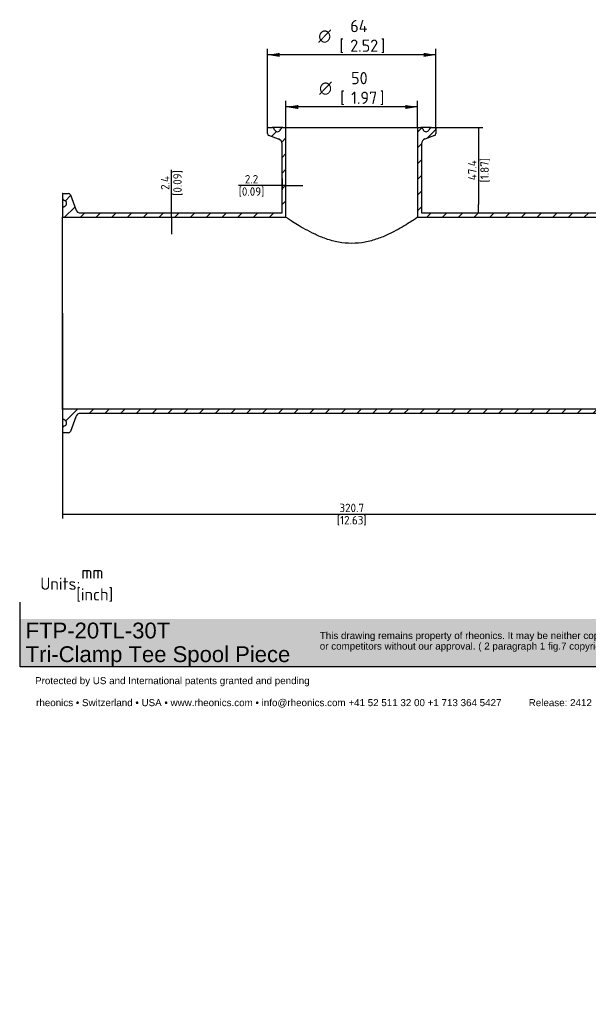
# Paper-space layout 'Invenitec-A4' of a CAD drawing. Header units: millimetres. Extents: x -135 to 296, y -123 to 302.
# Tile 1 of 9: x -135 to 101, y -123 to 286. Entities that reach past the tile are written whole.
import ezdxf
from ezdxf.entities.mleader import LeaderData, LeaderLine
from ezdxf.enums import TextEntityAlignment as Align
from ezdxf.math import Vec2, Vec3

# ---------------------------------------------------------------- set-up
doc = ezdxf.new("R2010")
doc.units = ezdxf.units.MM
doc.layers.add('Default', color=7, linetype='Continuous')
doc.layers.add('FTP-20TL-30T', color=7, linetype='Continuous')
doc.styles.add('SEACAD_Solid_Edge_ISO', font='seiso.ttf')
doc.styles.add('SEACAD_Solid_Edge_ISO1_Symbols', font='semeci1.ttf')
doc.dimstyles.new('Rheonics_Publish', dxfattribs={"dimtxt": 3.5, "dimasz": 3.5, "dimexe": 1.75, "dimexo": 0, "dimgap": 0.875, "dimtad": 1, "dimdec": 1, "dimlfac": 1.333333, "dimdsep": 46, "dimtxsty": 'SEACAD_Solid_Edge_ISO', "dimblk1": '_SE_FILLED', "dimblk2": '_SE_FILLED', "dimsah": 1, "dimcen": 1.75, "dimazin": 0, "dimtfac": 0.5, "dimtdec": 3, "dimtmove": 0, "dimatfit": 3, "dimfxl": 1, "dimarcsym": 0})

# ---------------------------------------------------------------- blocks, each defined once
blk = doc.blocks.new('SE5')
at = {"layer": 'FTP-20TL-30T', "linetype": 'Continuous'}
h = blk.add_hatch(dxfattribs=at)
h.set_pattern_fill('LINE', angle=45, style=0)
edge = h.paths.add_edge_path()
edge.add_line((72.05, 166.18), (70.89, 166.18))
edge.add_arc((70.89, 166.03), 0.15, 90, 180)
edge.add_line((70.74, 166.03), (70.74, 164.47))
edge.add_arc((71.34, 164.47), 0.6, 180, 250)
edge.add_line((71.14, 163.9), (73.88, 162.9))
edge.add_arc((73.37, 161.5), 1.5, 0, 70, ccw=False)
edge.add_line((74.87, 161.5), (74.87, 141.81))
edge.add_line((74.87, 141.81), (17.45, 141.81))
edge.add_arc((17.45, 143.31), 1.5, 200, 270, ccw=False)
edge.add_line((16.04, 142.8), (14.53, 146.96))
edge.add_arc((13.96, 146.76), 0.6, 20, 90)
edge.add_line((13.96, 147.36), (12.39, 147.36))
edge.add_arc((12.39, 147.21), 0.15, 90, 180)
edge.add_line((12.24, 147.21), (12.24, 146.05))
edge.add_arc((12.84, 146.05), 0.6, 180, 247)
edge.add_line((12.61, 145.5), (12.9, 145.38))
edge.add_arc((12.54, 144.55), 0.9, -67, 67, ccw=False)
edge.add_line((12.9, 143.72), (12.61, 143.6))
edge.add_arc((12.84, 143.04), 0.6, 113, 180)
edge.add_line((12.24, 143.04), (12.24, 140.68))
edge.add_arc((12.36, 140.68), 0.113, 180, 270)
edge.add_line((12.36, 140.57), (75.99, 140.57))
edge.add_line((75.99, 140.57), (75.99, 166.18))
edge.add_line((75.99, 166.18), (75.06, 166.18))
edge.add_arc((75.06, 165.58), 0.6, 90, 157)
edge.add_line((74.51, 165.82), (74.38, 165.53))
edge.add_arc((73.56, 165.88), 0.9, 203, 337, ccw=False)
edge.add_line((72.73, 165.53), (72.61, 165.82))
edge.add_arc((72.05, 165.58), 0.6, 23, 90)
h = blk.add_hatch(dxfattribs=at)
h.set_pattern_fill('LINE', angle=45, style=0)
edge = h.paths.add_edge_path()
edge.add_line((116.88, 165.82), (116.76, 165.53))
edge.add_arc((115.93, 165.88), 0.9, 203, 337, ccw=False)
edge.add_line((115.1, 165.53), (114.98, 165.82))
edge.add_arc((114.43, 165.58), 0.6, 23, 90)
edge.add_line((114.43, 166.18), (113.49, 166.18))
edge.add_line((113.49, 166.18), (113.49, 140.57))
edge.add_line((113.49, 140.57), (177.13, 140.57))
edge.add_arc((177.13, 140.68), 0.113, 270, 360)
edge.add_line((177.24, 140.68), (177.24, 143.04))
edge.add_arc((176.64, 143.04), 0.6, 0, 67)
edge.add_line((176.88, 143.6), (176.59, 143.72))
edge.add_arc((176.94, 144.55), 0.9, 113, 247, ccw=False)
edge.add_line((176.59, 145.38), (176.88, 145.5))
edge.add_arc((176.64, 146.05), 0.6, 293, 360)
edge.add_line((177.24, 146.05), (177.24, 147.21))
edge.add_arc((177.09, 147.21), 0.15, 0, 90)
edge.add_line((177.09, 147.36), (175.53, 147.36))
edge.add_arc((175.53, 146.76), 0.6, 90, 160)
edge.add_line((174.96, 146.96), (173.45, 142.8))
edge.add_arc((172.04, 143.31), 1.5, 270, 340, ccw=False)
edge.add_line((172.04, 141.81), (114.62, 141.81))
edge.add_line((114.62, 141.81), (114.62, 161.5))
edge.add_arc((116.12, 161.5), 1.5, 110, 180, ccw=False)
edge.add_line((115.61, 162.9), (118.35, 163.9))
edge.add_arc((118.14, 164.47), 0.6, 290, 360)
edge.add_line((118.74, 164.47), (118.74, 166.03))
edge.add_arc((118.59, 166.03), 0.15, 0, 90)
edge.add_line((118.59, 166.18), (117.43, 166.18))
edge.add_arc((117.43, 165.58), 0.6, 90, 157)
h = blk.add_hatch(dxfattribs=at)
h.set_pattern_fill('LINE', angle=45, style=0)
edge = h.paths.add_edge_path()
edge.add_arc((17.45, 83.16), 1.5, 90, 160, ccw=False)
edge.add_line((17.45, 84.66), (172.04, 84.66))
edge.add_arc((172.04, 83.16), 1.5, 20, 90, ccw=False)
edge.add_line((173.45, 83.67), (174.96, 79.5))
edge.add_arc((175.53, 79.71), 0.6, 200, 270)
edge.add_line((175.53, 79.11), (177.09, 79.11))
edge.add_arc((177.09, 79.26), 0.15, 270, 360)
edge.add_line((177.24, 79.26), (177.24, 80.42))
edge.add_arc((176.64, 80.42), 0.6, 0, 67)
edge.add_line((176.88, 80.97), (176.59, 81.09))
edge.add_arc((176.94, 81.92), 0.9, 113, 247, ccw=False)
edge.add_line((176.59, 82.75), (176.88, 82.87))
edge.add_arc((176.64, 83.42), 0.6, 293, 360)
edge.add_line((177.24, 83.42), (177.24, 85.78))
edge.add_arc((177.13, 85.78), 0.113, 0, 90)
edge.add_line((177.13, 85.9), (12.36, 85.9))
edge.add_arc((12.36, 85.78), 0.113, 90, 180)
edge.add_line((12.24, 85.78), (12.24, 83.42))
edge.add_arc((12.84, 83.42), 0.6, 180, 247)
edge.add_line((12.61, 82.87), (12.9, 82.75))
edge.add_arc((12.54, 81.92), 0.9, -67, 67, ccw=False)
edge.add_line((12.9, 81.09), (12.61, 80.97))
edge.add_arc((12.84, 80.42), 0.6, 113, 180)
edge.add_line((12.24, 80.42), (12.24, 79.26))
edge.add_arc((12.39, 79.26), 0.15, 180, 270)
edge.add_line((12.39, 79.11), (13.96, 79.11))
edge.add_arc((13.96, 79.71), 0.6, 270, 340)
edge.add_line((14.53, 79.5), (16.04, 83.67))
at = {"layer": 'FTP-20TL-30T', "color": 7, "linetype": 'Continuous'}
for p, q in [((70.74, 164.47), (70.74, 166.03)), ((70.89, 166.18), (72.05, 166.18)), ((75.06, 166.18), (72.05, 166.18)), ((72.73, 165.53), (72.61, 165.82)), ((74.38, 165.53), (74.51, 165.82)), ((75.06, 166.18), (75.99, 166.18)), ((75.99, 166.18), (113.49, 166.18)), ((75.99, 140.57), (75.99, 166.18)), ((113.49, 166.18), (113.49, 140.57)), ((113.49, 166.18), (114.43, 166.18)), ((117.43, 166.18), (114.43, 166.18)), ((114.98, 165.82), (115.1, 165.53)), ((116.88, 165.82), (116.76, 165.53)), ((117.43, 166.18), (118.59, 166.18)), ((118.74, 166.03), (118.74, 164.47)), ((73.88, 162.9), (71.14, 163.9)), ((118.35, 163.9), (115.61, 162.9)), ((74.87, 141.81), (74.87, 161.5)), ((114.62, 161.5), (114.62, 141.81)), ((12.24, 147.21), (12.24, 146.05)), ((12.24, 146.05), (12.24, 143.04)), ((12.39, 147.36), (13.96, 147.36)), ((14.53, 146.96), (16.04, 142.8)), ((173.45, 142.8), (174.96, 146.96)), ((175.53, 147.36), (177.09, 147.36)), ((177.24, 146.05), (177.24, 147.21)), ((177.24, 143.04), (177.24, 146.05)), ((12.61, 145.5), (12.9, 145.38)), ((12.61, 143.6), (12.9, 143.72)), ((176.59, 145.38), (176.88, 145.5)), ((176.59, 143.72), (176.88, 143.6)), ((12.24, 143.04), (12.24, 140.68)), ((12.24, 85.78), (12.24, 140.68)), ((12.36, 140.57), (75.99, 140.57)), ((17.45, 141.81), (74.87, 141.81)), ((113.49, 140.57), (177.13, 140.57)), ((114.62, 141.81), (172.04, 141.81)), ((177.24, 140.68), (177.24, 143.04)), ((177.24, 140.68), (177.24, 85.78)), ((12.24, 85.78), (12.24, 83.42)), ((177.13, 85.9), (12.36, 85.9)), ((172.04, 84.66), (17.45, 84.66)), ((177.24, 83.42), (177.24, 85.78)), ((12.24, 83.42), (12.24, 80.42)), ((12.9, 82.75), (12.61, 82.87)), ((16.04, 83.67), (14.53, 79.5)), ((174.96, 79.5), (173.45, 83.67)), ((176.88, 82.87), (176.59, 82.75)), ((177.24, 80.42), (177.24, 83.42)), ((12.24, 80.42), (12.24, 79.26)), ((13.96, 79.11), (12.39, 79.11)), ((12.9, 81.09), (12.61, 80.97)), ((177.09, 79.11), (175.53, 79.11)), ((176.88, 80.97), (176.59, 81.09)), ((177.24, 79.26), (177.24, 80.42))]:
    blk.add_line(p, q, dxfattribs=at)
for centre, radius, start, end in [((70.89, 166.03), 0.15, 90, 180), ((72.05, 165.58), 0.6, 23, 90), ((75.06, 165.58), 0.6, 90, 157), ((114.43, 165.58), 0.6, 23, 90), ((117.43, 165.58), 0.6, 90, 157), ((118.59, 166.03), 0.15, 0, 90), ((71.34, 164.47), 0.6, 180, 250), ((73.56, 165.88), 0.9, 203, 337), ((73.37, 161.5), 1.5, 0, 70), ((116.12, 161.5), 1.5, 110, 180), ((115.93, 165.88), 0.9, 203, 337), ((118.14, 164.47), 0.6, 290, 360), ((12.39, 147.21), 0.15, 90, 180), ((12.84, 146.05), 0.6, 180, 247), ((13.96, 146.76), 0.6, 20, 90), ((175.53, 146.76), 0.6, 90, 160), ((176.64, 146.05), 0.6, 293, 0), ((177.09, 147.21), 0.15, 0, 90), ((12.84, 143.04), 0.6, 113, 180), ((12.54, 144.55), 0.9, 293, 67), ((176.94, 144.55), 0.9, 113, 247), ((176.64, 143.04), 0.6, 0, 67), ((12.36, 140.68), 0.112, 180, 270), ((17.45, 143.31), 1.5, 200, 270), ((172.04, 143.31), 1.5, 270, 340), ((177.13, 140.68), 0.112, 270, 0), ((12.36, 85.78), 0.113, 90, 180), ((17.45, 83.16), 1.5, 90, 160), ((172.04, 83.16), 1.5, 20, 90), ((177.13, 85.78), 0.112, 0, 90), ((12.84, 83.42), 0.6, 180, 247), ((12.54, 81.92), 0.9, 293, 67), ((176.94, 81.92), 0.9, 113, 247), ((176.64, 83.42), 0.6, 293, 360), ((12.84, 80.42), 0.6, 113, 180), ((12.39, 79.26), 0.15, 180, 270), ((13.96, 79.71), 0.6, 270, 340), ((175.53, 79.71), 0.6, 200, 270), ((176.64, 80.42), 0.6, 0, 67), ((177.09, 79.26), 0.15, 270, 360)]:
    blk.add_arc(centre, radius, start, end, dxfattribs=at)
blk.add_open_spline([(113.49, 140.57), (113.49, 140.57), (113.36, 140.48), (112.86, 140.14), (112.47, 139.88), (111.03, 138.93), (109.64, 138.05), (107.12, 136.65), (106.19, 136.17), (104.23, 135.26), (103.18, 134.82), (100.95, 134.05), (99.76, 133.72), (97.31, 133.26), (96.02, 133.13), (93.48, 133.13), (92.22, 133.25), (89.74, 133.71), (88.56, 134.04), (86.31, 134.82), (85.25, 135.26), (83.29, 136.17), (82.38, 136.65), (79.84, 138.05), (78.48, 138.92), (77.01, 139.88), (76.64, 140.13), (76.13, 140.48), (75.99, 140.57), (75.99, 140.57)], degree=3, knots=[0, 0, 0, 0, 0.0625, 0.0625, 0.125, 0.125, 0.25, 0.25, 0.3125, 0.3125, 0.375, 0.375, 0.4375, 0.4375, 0.5, 0.5, 0.5625, 0.5625, 0.625, 0.625, 0.6875, 0.6875, 0.75, 0.75, 0.875, 0.875, 0.9375, 0.9375, 1, 1, 1, 1], dxfattribs=at)
blk = doc.blocks.new('_SE_FILLED')
at = {"color": 0}
blk.add_line((0, 0), (-1, 0), dxfattribs=at)
blk.add_solid([(0, 0), (-1, -0.1665), (-1, 0.1665), (0, 0)], dxfattribs=at)
blk = doc.blocks.new('DMBLK1')
at = {"layer": 'Default', "color": 0, "linetype": 'Continuous', "lineweight": -2, "transparency": 16777216}
for p, q in [((-72.14, 209.47), (-72.14, 223.89)), ((-109.89, 205.97), (-70.39, 205.97)), ((-72.14, 204.17), (-72.14, 205.97)), ((-117.32, 204.17), (-70.39, 204.17)), ((-72.14, 200.67), (-72.14, 197.17))]:
    blk.add_line(p, q, dxfattribs=at)
at = {"layer": 'Defpoints', "color": 0, "linetype": 'Continuous', "transparency": 16777216}
for p in [(-109.89, 205.97), (-72.14, 205.97), (-117.32, 204.17)]:
    blk.add_point(p, dxfattribs=at)
at = {"layer": 'Default', "color": 0, "linetype": 'Continuous', "lineweight": -2, "transparency": 16777216, "xscale": 3.5, "yscale": 3.5, "zscale": 3.5}
for p, rotation in [((-72.14, 205.97), 270), ((-72.14, 204.17), 90)]:
    blk.add_blockref('_SE_FILLED', p, dxfattribs=dict(at, rotation=rotation))
at = {"layer": 'Default', "color": 0, "linetype": 'Continuous', "transparency": 16777216, "char_height": 3.5, "attachment_point": 5, "rotation": 90, "style": 'SEACAD_Solid_Edge_ISO'}
for s, insert in [('\\A1;2.4', (-74.77, 218.43)), ('[0.09]', (-69.49, 218.43))]:
    blk.add_mtext(s, dxfattribs=dict(at, insert=insert))
blk = doc.blocks.new('DMBLK2')
at = {"layer": 'Default', "color": 0, "linetype": 'Continuous', "lineweight": -2, "transparency": 16777216}
for p, q in [((-117.49, 164.32), (-117.49, 78.97)), ((123.03, 164.32), (123.03, 78.97)), ((-113.99, 80.72), (119.53, 80.72))]:
    blk.add_line(p, q, dxfattribs=at)
at = {"layer": 'Defpoints', "color": 0, "linetype": 'Continuous', "transparency": 16777216}
for p in [(-117.49, 164.32), (123.03, 164.32), (123.03, 80.72)]:
    blk.add_point(p, dxfattribs=at)
at = {"layer": 'Default', "color": 0, "linetype": 'Continuous', "lineweight": -2, "transparency": 16777216, "xscale": 3.5, "yscale": 3.5, "zscale": 3.5, "rotation": 180}
blk.add_blockref('_SE_FILLED', (-117.49, 80.72), dxfattribs=at)
at = {"layer": 'Default', "color": 0, "linetype": 'Continuous', "lineweight": -2, "transparency": 16777216, "xscale": 3.5, "yscale": 3.5, "zscale": 3.5}
blk.add_blockref('_SE_FILLED', (123.03, 80.72), dxfattribs=at)
at = {"layer": 'Default', "color": 0, "linetype": 'Continuous', "transparency": 16777216, "char_height": 3.5, "attachment_point": 5, "style": 'SEACAD_Solid_Edge_ISO'}
for s, insert in [('\\A1;320.7', (2.77, 83.36)), ('[12.63]', (2.77, 78.07))]:
    blk.add_mtext(s, dxfattribs=dict(at, insert=insert))
blk = doc.blocks.new('DMBLK3')
at = {"layer": 'Default', "color": 0, "linetype": 'Continuous', "lineweight": -2, "transparency": 16777216}
for p, q in [((36.69, 241.5), (57.26, 241.5)), ((55.51, 238), (55.51, 209.47)), ((31.75, 205.97), (57.26, 205.97))]:
    blk.add_line(p, q, dxfattribs=at)
at = {"layer": 'Defpoints', "color": 0, "linetype": 'Continuous', "transparency": 16777216}
for p in [(36.69, 241.5), (31.75, 205.97), (55.51, 205.97)]:
    blk.add_point(p, dxfattribs=at)
at = {"layer": 'Default', "color": 0, "linetype": 'Continuous', "lineweight": -2, "transparency": 16777216, "xscale": 3.5, "yscale": 3.5, "zscale": 3.5}
for p, rotation in [((55.51, 241.5), 90), ((55.51, 205.97), 270)]:
    blk.add_blockref('_SE_FILLED', p, dxfattribs=dict(at, rotation=rotation))
at = {"layer": 'Default', "color": 0, "linetype": 'Continuous', "transparency": 16777216, "char_height": 3.5, "attachment_point": 5, "rotation": 90, "style": 'SEACAD_Solid_Edge_ISO'}
for s, insert in [('[1.87]', (58.16, 223.74)), ('\\A1;47.4', (52.88, 223.74))]:
    blk.add_mtext(s, dxfattribs=dict(at, insert=insert))
blk = doc.blocks.new('DMBLK4')
at = {"layer": 'Default', "color": 0, "linetype": 'Continuous', "lineweight": -2, "transparency": 16777216}
for p, q in [((-29.7, 217.35), (-44.33, 217.35)), ((-26.2, 220.32), (-26.2, 215.6)), ((-24.56, 217.35), (-26.2, 217.35)), ((-24.56, 204.17), (-24.56, 219.1)), ((-21.06, 217.35), (-17.56, 217.35))]:
    blk.add_line(p, q, dxfattribs=at)
at = {"layer": 'Defpoints', "color": 0, "linetype": 'Continuous', "transparency": 16777216}
for p in [(-26.2, 220.32), (-24.56, 217.35), (-24.56, 204.17)]:
    blk.add_point(p, dxfattribs=at)
at = {"layer": 'Default', "color": 0, "linetype": 'Continuous', "lineweight": -2, "transparency": 16777216, "xscale": 3.5, "yscale": 3.5, "zscale": 3.5}
blk.add_blockref('_SE_FILLED', (-26.2, 217.35), dxfattribs=at)
at = {"layer": 'Default', "color": 0, "linetype": 'Continuous', "lineweight": -2, "transparency": 16777216, "xscale": 3.5, "yscale": 3.5, "zscale": 3.5, "rotation": 180}
blk.add_blockref('_SE_FILLED', (-24.56, 217.35), dxfattribs=at)
at = {"layer": 'Default', "color": 0, "linetype": 'Continuous', "transparency": 16777216, "char_height": 3.5, "attachment_point": 5, "style": 'SEACAD_Solid_Edge_ISO'}
for s, insert in [('\\A1;2.2', (-38.88, 219.99)), ('[0.09]', (-38.88, 214.71))]:
    blk.add_mtext(s, dxfattribs=dict(at, insert=insert))
blk = doc.blocks.new('GDimGGroup2')
at = {"layer": 'Default', "linetype": 'Continuous'}
for points in [[(79.49, 172.61), (75.99, 172.03), (79.49, 171.45)], [(109.99, 172.61), (109.99, 171.45), (113.49, 172.03)]]:
    blk.add_hatch(color=7, dxfattribs=at).paths.add_polyline_path(points)
at = {"layer": 'Default', "color": 7, "linetype": 'Continuous'}
for p, q in [((75.99, 166.18), (75.99, 173.78)), ((113.49, 172.03), (75.99, 172.03)), ((113.49, 166.18), (113.49, 173.78))]:
    blk.add_line(p, q, dxfattribs=at)
for s, style, p in [('50', 'SEACAD_Solid_Edge_ISO', (94.56, 182.01)), ('O', 'SEACAD_Solid_Edge_ISO1_Symbols', (85.46, 179.21)), ('[', 'SEACAD_Solid_Edge_ISO', (91.46, 176.41)), ('1.97', 'SEACAD_Solid_Edge_ISO', (94.56, 176.41)), (']', 'SEACAD_Solid_Edge_ISO', (102.75, 176.41))]:
    blk.add_text(s, height=3.5, dxfattribs=dict(at, style=style)).set_placement(p, align=Align.TOP_LEFT)
blk = doc.blocks.new('GDimGGroup3')
at = {"layer": 'Default', "linetype": 'Continuous'}
for points in [[(74.24, 187.47), (70.74, 186.89), (74.24, 186.31)], [(115.24, 187.47), (115.24, 186.31), (118.74, 186.89)]]:
    blk.add_hatch(color=7, dxfattribs=at).paths.add_polyline_path(points)
at = {"layer": 'Default', "color": 7, "linetype": 'Continuous'}
for p, q in [((70.74, 165.25), (70.74, 188.64)), ((118.74, 165.25), (118.74, 188.64)), ((118.74, 186.89), (70.74, 186.89))]:
    blk.add_line(p, q, dxfattribs=at)
for s, style, p in [('64', 'SEACAD_Solid_Edge_ISO', (94.32, 196.86)), ('O', 'SEACAD_Solid_Edge_ISO1_Symbols', (85.22, 194.06)), ('[', 'SEACAD_Solid_Edge_ISO', (91.22, 191.26)), ('2.52', 'SEACAD_Solid_Edge_ISO', (94.32, 191.26)), (']', 'SEACAD_Solid_Edge_ISO', (102.99, 191.26))]:
    blk.add_text(s, height=3.5, dxfattribs=dict(at, style=style)).set_placement(p, align=Align.TOP_LEFT)
blk = doc.blocks.new('_Dot')
at = {"color": 0, "linetype": 'ByBlock', "lineweight": -2}
blk.add_line((-0.5, 0), (-1, 0), dxfattribs=at)
at = {"color": 0, "linetype": 'ByBlock', "const_width": 0.5}
blk.add_lwpolyline([(-0.25, 0, 1), (0.25, 0, 1)], format="xyb", close=True, dxfattribs=at)

psp = doc.layouts.new('Invenitec-A4')

# ---------------------------------------------------------------- hatches: boundary and pattern name
at = {"layer": 'Default', "linetype": 'Continuous'}
psp.add_hatch(color=7, dxfattribs=at).paths.add_polyline_path([(167.791, 37.241), (-135.234, 37.241), (-135.234, 17.624), (167.791, 17.624)])

# ---------------------------------------------------------------- linework, layer by layer
at = {"layer": 'Default', "color": 7, "linetype": 'Continuous'}
for p, q in [((-134.998, 17.28), (-134.998, 44.214)), ((168.023, 17.28), (-134.998, 17.28))]:
    psp.add_line(p, q, dxfattribs=at)

# ---------------------------------------------------------------- block references
at = {"layer": 'Default', "xscale": 1.457684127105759, "yscale": 1.457684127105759, "zscale": 1.457684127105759}
for name in ['GDimGGroup3', 'GDimGGroup2', 'SE5']:
    psp.add_blockref(name, (-135.333, -0.741), dxfattribs=at)

# ---------------------------------------------------------------- dimensions: what is measured, and where the dimension line sits
at = {"layer": 'Default', "color": 7, "linetype": 'Continuous'}
for base, p1, p2, angle, picture, middle, dimtype in [((55.51, 205.972), (36.694, 241.503), (31.745, 205.972), 90, 'DMBLK3', (55.51, 223.738), 160), ((-72.139, 205.972), (-117.321, 204.168), (-109.894, 205.972), 90, 'DMBLK1', (-72.139, 218.429), 160), ((123.033, 80.716), (-117.485, 164.319), (123.033, 164.319), 0, 'DMBLK2', (2.774, 80.716), 161)]:
    dim = psp.add_linear_dim(base=base, p1=p1, p2=p2, angle=angle, text='\\A1;<>', dimstyle='Rheonics_Publish', override={"dimpost": '\\X'}, dxfattribs=at)
    dim.commit()
    dim.dimension.update_dxf_attribs({"geometry": picture, "text_midpoint": middle, "dimtype": dimtype})
dim = psp.add_linear_dim(base=(-24.558, 217.352), p1=(-26.198, 220.32), p2=(-24.558, 204.168), text='\\A1;<>', dimstyle='Rheonics_Publish', override={"dimpost": '\\X'}, dxfattribs=at)
dim.commit()
dim.dimension.update_dxf_attribs({"geometry": 'DMBLK4', "text_midpoint": (-38.877, 217.352), "dimtype": 160})

# ---------------------------------------------------------------- leaders
ml = psp.add_multileader_mtext('Standard', dxfattribs=at)
ml.set_content('{\\pxsm0.9;\\fSolid Edge ISO|b0||i0||c0|p34;\\W1.;mm\\P}', color=7)
ml.set_leader_properties()
ml.set_arrow_properties(name='DOT')
ml.build(insert=Vec2(0, 0))
ml.multileader.update_dxf_attribs({"leader_type": 0, "dogleg_length": 0, "arrow_head_size": 5.102})
ctx = ml.context
ctx.base_point, ctx.char_height, ctx.arrow_head_size, ctx.landing_gap_size, ctx.plane_origin = Vec3(-111.374, 56.502), 5.10189, 5.102, 1.786, Vec3(-135.333, -0.741)
ctx.mtext.insert = Vec3(-109.588, 59.053)
ml = psp.add_multileader_mtext('Standard', dxfattribs=at)
ml.set_content('{\\pxsm0.9;\\fSolid Edge ISO|b0||i0||c0|p34;\\W1.;Units:\\P}', color=7)
ml.set_leader_properties()
ml.set_arrow_properties(name='DOT')
ml.build(insert=Vec2(0, 0))
ml.multileader.update_dxf_attribs({"leader_type": 0, "dogleg_length": 0, "arrow_head_size": 5.102})
ctx = ml.context
ctx.base_point, ctx.char_height, ctx.arrow_head_size, ctx.landing_gap_size, ctx.plane_origin = Vec3(-128.46, 51.841), 5.10189, 5.102, 1.786, Vec3(-135.333, -0.741)
ctx.mtext.insert = Vec3(-126.674, 54.404)
ml = psp.add_multileader_mtext('Standard', dxfattribs=at)
ml.set_content('{\\pxsm0.9;\\fSolid Edge ISO|b0||i0||c0|p34;\\W1.;[inch]\\P}', color=7)
ml.set_leader_properties()
ml.build(insert=Vec2(0, 0))
ml.multileader.update_dxf_attribs({"dogleg_length": 0, "arrow_head_size": 1.174})
ctx = ml.context
ctx.base_point, ctx.char_height, ctx.arrow_head_size, ctx.landing_gap_size, ctx.plane_origin = Vec3(-113.516, 47.401), 5.10189, 1.174, 1.786, Vec3(-135.333, -0.741)
ctx.mtext.insert = Vec3(-111.73, 49.96)
ml = psp.add_multileader_mtext('Standard', dxfattribs=at)
ml.set_content('{\\pxsm0.9;\\fArial|b0||i0||c0|p34;\\W1.;FTP-20TL-30T\\PTri-Clamp Tee Spool Piece\\P}', color=7)
ml.set_leader_properties()
ml.set_arrow_properties(name='DOT')
ml.build(insert=Vec2(0, 0))
ml.multileader.update_dxf_attribs({"leader_type": 0, "dogleg_length": 0, "arrow_head_size": 6.56})
ctx = ml.context
ctx.base_point, ctx.char_height, ctx.arrow_head_size, ctx.landing_gap_size, ctx.plane_origin = Vec3(-135.066, 31.483), 6.55958, 6.56, 2.296, Vec3(-135.333, -0.741)
ctx.mtext.insert = Vec3(-132.77, 35.672)
ml = psp.add_multileader_mtext('Standard', dxfattribs=at)
ml.set_content('{\\pxsm0.9;\\fArial|b0||i0||c0|p34;\\W1.;This drawing remains property of rheonics. It may be neither copied nor informed to third persons \\Por competitors without our approval. ( 2 paragraph 1 fig.7 copyright act of 9th Sept. 1965)\\P}', color=7)
ml.set_leader_properties()
ml.set_arrow_properties(name='DOT')
ml.build(insert=Vec2(0, 0))
ml.multileader.update_dxf_attribs({"leader_type": 0, "dogleg_length": 0, "arrow_head_size": 2.915})
ctx = ml.context
ctx.base_point, ctx.char_height, ctx.arrow_head_size, ctx.landing_gap_size, ctx.plane_origin = Vec3(-11.532, 29.876), 2.915368, 2.915, 1.02, Vec3(-135.333, -0.741)
ctx.mtext.insert = Vec3(-10.511, 31.762)
ml = psp.add_multileader_mtext('Standard', dxfattribs=at)
ml.set_content('{\\pxsm0.9;\\fArial|b0||i0||c0|p34;\\W1.;Protected by US and International patents granted and pending\\P}', color=7)
ml.set_leader_properties()
ml.set_arrow_properties(name='DOT')
ml.build(insert=Vec2(0, 0))
ml.multileader.update_dxf_attribs({"leader_type": 0, "dogleg_length": 0, "arrow_head_size": 2.915})
ctx = ml.context
ctx.base_point, ctx.char_height, ctx.arrow_head_size, ctx.landing_gap_size, ctx.plane_origin = Vec3(-129.856, 11.124), 2.91537, 2.915, 1.02, Vec3(-135.333, -0.741)
ctx.mtext.insert = Vec3(-128.836, 13.008)
ml = psp.add_multileader_mtext('Standard', dxfattribs=at)
ml.set_content('{\\pxsm0.9;\\fArial|b0||i0||c0|p34;\\W1.;rheonics • Switzerland • USA • www.rheonics.com • info@rheonics.com +41 52 511 32 00 +1 713 364 5427          Release: 2412\\P}', color=7)
ml.set_leader_properties()
ml.set_arrow_properties(name='DOT')
ml.build(insert=Vec2(0, 0))
ml.multileader.update_dxf_attribs({"leader_type": 0, "dogleg_length": 0, "arrow_head_size": 2.915})
ctx = ml.context
ctx.base_point, ctx.char_height, ctx.arrow_head_size, ctx.landing_gap_size, ctx.plane_origin = Vec3(-129.435, 1.982), 2.915368, 2.915, 1.02, Vec3(-135.333, -0.741)
ctx.mtext.insert = Vec3(-128.415, 3.868)

doc.saveas('drawing.dxf')
